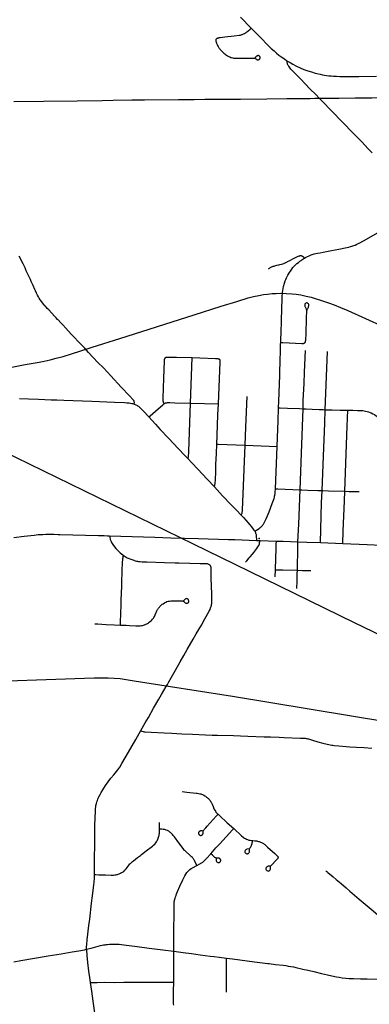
# Model space of a CAD drawing. Header units: feet. Extents: x 2113747 to 2516209, y 960708 to 1356798.
# Tile 40 of 92: x 2302517 to 2308209, y 1145448 to 1161479. Entities that reach past the tile are written whole.
import ezdxf

# ---------------------------------------------------------------- set-up
doc = ezdxf.new("R2010")
doc.units = ezdxf.units.FT
doc.header["$LTSCALE"] = 20
doc.header["$MEASUREMENT"] = 0
doc.linetypes.add('rr2', pattern=[0])
for name, color, linetype in [('GM_X_County_Road', 3, 'Continuous'), ('GM_X_Rail_Line', 251, 'rr2'), ('GM_X_State_Route', 1, 'Continuous'), ('GM_X_Township_Road', 4, 'Continuous'), ('GM_X_Township_Subdivision', 4, 'Continuous'), ('GM_X_Unincorporated_Location', 2, 'Continuous')]:
    doc.layers.add(name, color=color, linetype=linetype)

msp = doc.modelspace()

# ---------------------------------------------------------------- linework, layer by layer
at = {"layer": 'GM_X_County_Road', "flags": 128}
for points in [[(2307395, 1160200), (2307342, 1160254), (2307243, 1160354), (2307163, 1160436), (2307087, 1160514), (2306989, 1160615), (2306934, 1160675), (2306922, 1160689), (2306909, 1160707), (2306898, 1160723), (2306890, 1160734), (2306884, 1160745), (2306879, 1160757), (2306875, 1160770), (2306872, 1160780), (2306870, 1160791), (2306869, 1160812)], [(2302420, 1160147), (2302905, 1160151), (2303454, 1160157), (2303858, 1160165), (2304038, 1160169), (2304342, 1160174), (2304551, 1160173), (2305103, 1160178), (2305358, 1160182), (2305534, 1160184), (2305845, 1160186), (2306015, 1160185), (2306110, 1160186), (2306542, 1160193), (2306864, 1160194), (2307247, 1160198)], [(2307247, 1160198), (2307325, 1160199), (2307395, 1160200)], [(2307395, 1160200), (2307493, 1160201), (2307715, 1160202), (2307981, 1160206), (2308248, 1160208), (2308676, 1160212), (2308985, 1160214), (2309213, 1160214)], [(2308257, 1159312), (2308193, 1159379), (2308086, 1159489), (2307994, 1159583), (2307902, 1159677), (2307815, 1159766), (2307731, 1159854), (2307641, 1159945), (2307561, 1160028), (2307475, 1160118), (2307395, 1160200)], [(2308162, 1157907), (2308495, 1158097), (2308817, 1158287), (2308878, 1158323)], [(2307151, 1157596), (2307156, 1157599), (2307171, 1157608), (2307202, 1157623), (2307229, 1157636), (2307264, 1157649), (2307313, 1157665), (2307367, 1157678), (2307407, 1157686), (2307457, 1157696), (2307593, 1157721), (2307712, 1157745), (2307845, 1157772), (2307874, 1157778), (2307902, 1157785), (2307923, 1157791), (2307941, 1157796), (2307959, 1157803), (2307978, 1157810), (2308007, 1157822), (2308054, 1157845), (2308162, 1157907)], [(2302966, 1156779), (2302951, 1156796), (2302935, 1156814), (2302927, 1156822), (2302909, 1156844), (2302871, 1156891), (2302860, 1156906), (2302850, 1156919), (2302835, 1156944), (2302821, 1156968), (2302809, 1156992), (2302792, 1157026), (2302773, 1157065), (2302762, 1157089), (2302734, 1157154), (2302705, 1157219), (2302691, 1157250), (2302625, 1157393), (2302604, 1157437), (2302571, 1157505), (2302554, 1157540), (2302546, 1157557), (2302507, 1157631)], [(2306779, 1156538), (2306781, 1156593), (2306781, 1156606), (2306786, 1156750), (2306792, 1156960), (2306797, 1157035), (2306801, 1157071), (2306806, 1157102), (2306814, 1157138), (2306827, 1157188), (2306841, 1157226), (2306849, 1157248), (2306861, 1157275), (2306872, 1157297), (2306884, 1157320), (2306894, 1157338), (2306910, 1157364), (2306925, 1157387), (2306947, 1157418), (2306967, 1157442), (2306988, 1157466), (2307009, 1157489), (2307032, 1157509), (2307055, 1157528), (2307079, 1157547), (2307098, 1157561), (2307112, 1157571), (2307128, 1157582), (2307138, 1157588), (2307151, 1157596)], [(2306878, 1157540), (2306903, 1157554), (2306985, 1157597)], [(2306985, 1157597), (2307021, 1157615), (2307038, 1157623), (2307055, 1157630), (2307067, 1157635), (2307076, 1157637), (2307086, 1157638), (2307089, 1157638), (2307095, 1157638), (2307099, 1157638), (2307105, 1157637), (2307108, 1157636), (2307112, 1157634), (2307115, 1157632), (2307118, 1157630), (2307121, 1157627), (2307132, 1157617), (2307151, 1157596)], [(2306568, 1157422), (2306580, 1157431), (2306590, 1157438), (2306600, 1157444), (2306606, 1157448), (2306614, 1157452), (2306619, 1157454), (2306633, 1157460), (2306646, 1157465), (2306659, 1157468), (2306669, 1157471), (2306688, 1157476), (2306703, 1157480), (2306735, 1157488), (2306755, 1157493), (2306781, 1157500), (2306800, 1157506), (2306816, 1157511), (2306828, 1157516), (2306839, 1157520), (2306851, 1157526), (2306866, 1157534), (2306878, 1157540)], [(2303143, 1156591), (2303135, 1156599), (2303113, 1156624), (2303084, 1156655), (2302989, 1156755), (2302967, 1156779), (2302966, 1156779)], [(2303215, 1156514), (2303185, 1156546), (2303143, 1156591)], [(2303570, 1156138), (2303553, 1156156), (2303498, 1156212), (2303383, 1156331), (2303357, 1156359), (2303269, 1156455), (2303217, 1156511), (2303215, 1156514)], [(2306767, 1156222), (2306769, 1156270), (2306774, 1156385), (2306777, 1156450), (2306778, 1156506), (2306779, 1156528), (2306779, 1156538)], [(2306732, 1155162), (2306735, 1155271), (2306752, 1155685), (2306760, 1155975), (2306761, 1156041), (2306766, 1156195), (2306767, 1156222)], [(2304383, 1155222), (2304384, 1155240), (2304384, 1155248), (2304383, 1155256), (2304382, 1155261), (2304380, 1155266), (2304379, 1155270), (2304376, 1155273), (2304374, 1155277), (2304370, 1155282), (2304362, 1155292), (2304305, 1155354), (2304169, 1155498), (2304001, 1155679), (2303879, 1155809), (2303791, 1155900), (2303638, 1156063), (2303575, 1156133), (2303570, 1156138)], [(2302514, 1155312), (2302658, 1155306), (2302825, 1155300), (2303032, 1155291), (2303124, 1155288), (2303235, 1155285), (2303694, 1155269), (2304062, 1155253), (2304222, 1155245), (2304264, 1155242), (2304301, 1155239), (2304323, 1155236), (2304345, 1155232), (2304357, 1155230), (2304370, 1155226), (2304383, 1155222)], [(2304383, 1155222), (2304398, 1155215), (2304410, 1155210), (2304422, 1155204), (2304435, 1155195), (2304450, 1155185), (2304478, 1155161), (2304531, 1155107), (2304620, 1155011)], [(2306709, 1154532), (2306719, 1154819), (2306724, 1154943), (2306732, 1155162)], [(2304620, 1155011), (2304727, 1154895), (2304806, 1154808), (2304939, 1154668), (2305029, 1154572), (2305092, 1154505), (2305210, 1154378), (2305253, 1154333)], [(2306680, 1153842), (2306709, 1154532)], [(2305253, 1154333), (2305324, 1154258), (2305416, 1154159), (2305567, 1154000), (2305688, 1153873)], [(2305688, 1153873), (2305821, 1153729), (2305959, 1153582), (2306045, 1153492), (2306124, 1153410)], [(2306344, 1153150), (2306372, 1153168), (2306414, 1153195), (2306426, 1153204), (2306436, 1153212), (2306453, 1153228), (2306469, 1153245), (2306477, 1153256), (2306486, 1153268), (2306498, 1153287), (2306510, 1153309), (2306529, 1153354), (2306577, 1153469), (2306629, 1153600), (2306649, 1153656), (2306658, 1153684), (2306664, 1153704), (2306668, 1153723), (2306671, 1153739), (2306675, 1153764), (2306677, 1153788), (2306680, 1153842)], [(2306124, 1153410), (2306160, 1153372), (2306199, 1153331), (2306264, 1153256), (2306268, 1153251)], [(2306268, 1153251), (2306288, 1153227), (2306309, 1153200), (2306332, 1153168), (2306344, 1153150)], [(2306344, 1153150), (2306350, 1153140), (2306355, 1153130), (2306359, 1153118), (2306363, 1153108), (2306366, 1153096), (2306368, 1153081), (2306373, 1153002)], [(2303979, 1153077), (2303985, 1153046), (2303989, 1153028), (2303992, 1153016), (2303995, 1153006), (2304000, 1152994), (2304006, 1152983), (2304014, 1152967), (2304036, 1152934), (2304063, 1152898), (2304085, 1152872), (2304123, 1152831), (2304154, 1152801), (2304197, 1152765), (2304208, 1152757)], [(2304208, 1152757), (2304216, 1152751), (2304235, 1152738), (2304266, 1152720), (2304285, 1152711), (2304309, 1152701), (2304344, 1152688), (2304377, 1152677), (2304398, 1152670), (2304419, 1152665), (2304434, 1152662), (2304451, 1152659), (2304479, 1152656), (2304510, 1152654), (2304589, 1152651), (2304877, 1152643), (2305048, 1152638), (2305110, 1152636), (2305287, 1152631), (2305454, 1152627), (2305529, 1152626), (2305546, 1152626), (2305567, 1152623), (2305580, 1152620), (2305592, 1152616), (2305604, 1152609), (2305612, 1152604)], [(2304940, 1150690), (2304987, 1150773), (2305052, 1150887), (2305131, 1151023), (2305190, 1151126), (2305246, 1151227), (2305340, 1151391), (2305391, 1151479), (2305475, 1151624), (2305532, 1151725), (2305603, 1151849), (2305617, 1151879), (2305626, 1151904), (2305633, 1151925), (2305638, 1151941), (2305641, 1151956), (2305643, 1151972), (2305645, 1151986), (2305645, 1151999), (2305646, 1152041), (2305646, 1152092), (2305644, 1152135), (2305639, 1152249), (2305638, 1152283), (2305637, 1152365), (2305637, 1152460), (2305637, 1152462), (2305637, 1152526), (2305636, 1152539), (2305635, 1152549), (2305633, 1152563), (2305630, 1152573), (2305628, 1152579), (2305624, 1152588), (2305620, 1152594), (2305612, 1152604)], [(2304491, 1149905), (2304562, 1150029), (2304614, 1150119), (2304698, 1150270), (2304783, 1150417), (2304824, 1150490), (2304902, 1150625), (2304921, 1150657)], [(2304921, 1150657), (2304940, 1150690)], [(2303737, 1147561), (2303737, 1147724), (2303737, 1147815), (2303738, 1148055), (2303741, 1148271), (2303742, 1148382), (2303744, 1148461), (2303750, 1148612), (2303751, 1148638), (2303755, 1148664), (2303758, 1148684), (2303766, 1148719), (2303773, 1148746), (2303782, 1148769), (2303788, 1148786), (2303797, 1148807), (2303807, 1148828), (2303825, 1148864), (2303844, 1148899), (2303870, 1148941), (2303912, 1149009), (2303955, 1149070), (2304000, 1149130), (2304048, 1149185), (2304115, 1149266), (2304146, 1149310), (2304182, 1149368), (2304236, 1149459), (2304290, 1149552), (2304350, 1149658), (2304410, 1149762), (2304491, 1149905)], [(2303607, 1146346), (2303607, 1146383), (2303609, 1146423), (2303617, 1146498), (2303645, 1146730), (2303658, 1146837), (2303687, 1147095), (2303701, 1147212), (2303717, 1147348), (2303729, 1147436), (2303735, 1147504), (2303737, 1147560), (2303737, 1147561)], [(2303607, 1146346), (2303651, 1146356), (2303680, 1146364), (2303797, 1146397), (2303835, 1146406), (2303859, 1146411), (2303883, 1146416), (2303907, 1146419), (2303926, 1146422), (2303948, 1146424), (2303978, 1146427), (2304021, 1146429), (2304080, 1146428), (2304109, 1146426), (2304136, 1146425), (2304214, 1146416), (2304429, 1146388), (2304626, 1146362), (2304850, 1146333), (2305027, 1146311)], [(2302424, 1146142), (2302534, 1146160), (2302981, 1146235), (2303191, 1146272), (2303372, 1146303), (2303482, 1146321), (2303572, 1146338), (2303607, 1146346)], [(2303670, 1145806), (2303659, 1145884), (2303645, 1145988), (2303626, 1146128), (2303614, 1146242), (2303608, 1146334), (2303607, 1146346)], [(2305027, 1146311), (2305178, 1146291), (2305315, 1146274), (2305386, 1146266), (2305456, 1146256)], [(2305456, 1146256), (2305539, 1146245), (2305620, 1146234), (2305685, 1146226), (2305766, 1146215), (2305885, 1146201)], [(2305885, 1146201), (2305981, 1146188), (2306342, 1146139), (2306556, 1146115)], [(2306556, 1146115), (2306580, 1146112), (2306683, 1146099), (2306808, 1146084), (2306850, 1146078), (2306890, 1146071), (2306934, 1146064), (2306977, 1146056), (2307034, 1146044), (2307086, 1146032), (2307148, 1146017), (2307185, 1146008), (2307305, 1145980), (2307433, 1145949), (2307531, 1145926), (2307600, 1145911), (2307673, 1145896), (2307719, 1145888), (2307767, 1145880), (2307828, 1145873), (2307880, 1145869), (2307951, 1145868), (2308067, 1145865), (2308175, 1145863), (2308339, 1145860)], [(2303707, 1143949), (2303708, 1143976), (2303721, 1144131), (2303729, 1144224), (2303745, 1144398), (2303768, 1144648), (2303779, 1144771), (2303781, 1144859), (2303781, 1144893), (2303780, 1144928), (2303779, 1144972), (2303775, 1145009), (2303765, 1145110), (2303745, 1145273), (2303729, 1145387), (2303714, 1145501), (2303690, 1145663), (2303670, 1145806)]]:
    msp.add_lwpolyline(points, dxfattribs=at)
at = {"layer": 'GM_X_Rail_Line', "flags": 128}
for points in [[(2298566, 1156301), (2298662, 1156254), (2298762, 1156215), (2298847, 1156183), (2299074, 1156112), (2299481, 1155986), (2299840, 1155873), (2300107, 1155793), (2300297, 1155735), (2300383, 1155713), (2300478, 1155691), (2300576, 1155672), (2300659, 1155658), (2300752, 1155646), (2300872, 1155633), (2300971, 1155630), (2301088, 1155629), (2301196, 1155630), (2301302, 1155636), (2301406, 1155648), (2301531, 1155666), (2301702, 1155696), (2301972, 1155743), (2302606, 1155863), (2302833, 1155906), (2302917, 1155922), (2303015, 1155942), (2303113, 1155966), (2303223, 1155997), (2303359, 1156039), (2303512, 1156088), (2303697, 1156146), (2304150, 1156290), (2305357, 1156674), (2305795, 1156813), (2306052, 1156893), (2306239, 1156950), (2306324, 1156972), (2306410, 1156989), (2306486, 1157003), (2306554, 1157013), (2306628, 1157020), (2306693, 1157023), (2306761, 1157025), (2306857, 1157023), (2306951, 1157016), (2307019, 1157009), (2307097, 1156997), (2307181, 1156980), (2307265, 1156960), (2307330, 1156942), (2307399, 1156919), (2307461, 1156899), (2307543, 1156871), (2307640, 1156835), (2307740, 1156794), (2307861, 1156746), (2309013, 1156226), (2310212, 1155681), (2310557, 1155527), (2311084, 1155296)], [(2312712, 1149352), (2312329, 1149539), (2311670, 1149860), (2309037, 1151143), (2307970, 1151662), (2306026, 1152610), (2305571, 1152831), (2302452, 1154353), (2300461, 1155320), (2300332, 1155382)], [(2289136, 1154899), (2291249, 1153756), (2293732, 1152465), (2295741, 1151354), (2295966, 1151233), (2296216, 1151116), (2296448, 1151011), (2296697, 1150929), (2296950, 1150841), (2297228, 1150758), (2297477, 1150695), (2297806, 1150640), (2298106, 1150612), (2298406, 1150603), (2298733, 1150599), (2301536, 1150687), (2303731, 1150766), (2303957, 1150763), (2304151, 1150751), (2304382, 1150716), (2305984, 1150468), (2310414, 1149733), (2312077, 1149446), (2312489, 1149380), (2312712, 1149352)]]:
    msp.add_lwpolyline(points, dxfattribs=at)
at = {"layer": 'GM_X_State_Route', "flags": 128}
for points in [[(2306114, 1161520), (2306284, 1161342), (2306457, 1161165), (2306543, 1161080), (2306614, 1161011), (2306658, 1160971), (2306697, 1160937), (2306738, 1160904), (2306783, 1160871), (2306826, 1160840), (2306869, 1160812), (2306919, 1160781), (2306965, 1160755), (2307026, 1160724), (2307085, 1160696), (2307146, 1160671), (2307207, 1160649), (2307268, 1160629), (2307328, 1160611), (2307380, 1160598), (2307411, 1160591), (2307447, 1160583), (2307481, 1160578), (2307514, 1160573), (2307552, 1160568), (2307586, 1160565), (2307627, 1160562), (2307675, 1160559), (2307732, 1160557), (2307789, 1160555), (2307894, 1160553), (2308039, 1160553), (2308327, 1160558)], [(2302423, 1153046), (2302592, 1153070), (2302752, 1153089), (2302785, 1153093), (2302820, 1153096), (2302859, 1153098), (2302896, 1153100), (2302941, 1153101), (2302987, 1153102), (2303071, 1153101), (2303141, 1153099), (2303168, 1153099), (2303800, 1153082), (2303890, 1153080), (2303948, 1153078)], [(2303948, 1153078), (2303979, 1153077), (2304720, 1153052), (2304978, 1153044)], [(2304978, 1153044), (2305424, 1153030), (2305918, 1153017)], [(2305918, 1153017), (2306018, 1153014), (2306373, 1153002), (2306431, 1153000), (2306697, 1152991), (2306809, 1152987)], [(2306809, 1152987), (2307048, 1152979), (2307193, 1152973), (2307413, 1152965), (2307778, 1152950), (2307907, 1152945), (2308047, 1152940), (2308172, 1152935), (2308289, 1152931), (2308442, 1152926), (2308586, 1152921), (2308734, 1152916)]]:
    msp.add_lwpolyline(points, dxfattribs=at)
at = {"layer": 'GM_X_Township_Road', "flags": 128}
msp.add_lwpolyline([(2304491, 1149905), (2304508, 1149898), (2304526, 1149891), (2304541, 1149887), (2304561, 1149884), (2304658, 1149878), (2304868, 1149867), (2304996, 1149861), (2305157, 1149853), (2305330, 1149844), (2305543, 1149835), (2305652, 1149833), (2305737, 1149831), (2305996, 1149823), (2306112, 1149819), (2306233, 1149815), (2306495, 1149805), (2306599, 1149801), (2306740, 1149796), (2306825, 1149793), (2307088, 1149784), (2307147, 1149781), (2307165, 1149779), (2307180, 1149778), (2307194, 1149775), (2307206, 1149773), (2307220, 1149770), (2307235, 1149766), (2307282, 1149751), (2307373, 1149722), (2307455, 1149700), (2307525, 1149683), (2307598, 1149668), (2307618, 1149666), (2307640, 1149662), (2307715, 1149655), (2307895, 1149643), (2308003, 1149636), (2308128, 1149628), (2308249, 1149621)], dxfattribs=at)
at = {"layer": 'GM_X_Township_Subdivision', "flags": 128}
for points in [[(2305714, 1161159), (2305718, 1161164), (2305722, 1161169), (2305726, 1161172), (2305729, 1161174), (2305732, 1161176), (2305733, 1161177), (2305736, 1161178), (2305739, 1161180), (2305743, 1161181), (2305749, 1161183), (2305759, 1161186), (2305764, 1161187), (2305779, 1161189), (2305856, 1161198), (2306009, 1161215), (2306088, 1161226), (2306110, 1161230), (2306121, 1161233), (2306133, 1161237), (2306141, 1161239), (2306152, 1161244), (2306163, 1161249), (2306177, 1161257), (2306191, 1161265), (2306203, 1161273), (2306216, 1161283), (2306230, 1161295), (2306267, 1161327), (2306284, 1161342)], [(2305714, 1161159), (2305713, 1161155), (2305711, 1161151), (2305710, 1161148), (2305710, 1161145), (2305710, 1161139), (2305710, 1161132), (2305711, 1161128), (2305714, 1161120), (2305716, 1161112), (2305722, 1161095), (2305731, 1161075), (2305738, 1161059), (2305748, 1161042), (2305754, 1161032), (2305761, 1161022), (2305770, 1161009), (2305776, 1161002), (2305789, 1160987), (2305798, 1160976), (2305828, 1160947), (2305842, 1160934), (2305857, 1160921), (2305867, 1160913), (2305886, 1160900), (2305899, 1160891), (2305910, 1160885), (2305923, 1160878), (2305936, 1160872), (2305956, 1160865), (2305967, 1160862), (2305988, 1160857), (2305998, 1160855), (2306017, 1160853), (2306033, 1160852), (2306058, 1160851), (2306196, 1160854), (2306322, 1160855), (2306328, 1160855), (2306335, 1160854), (2306341, 1160853), (2306346, 1160851), (2306352, 1160848), (2306371, 1160835), (2306375, 1160832), (2306379, 1160830), (2306382, 1160828), (2306387, 1160827), (2306389, 1160827), (2306392, 1160826), (2306395, 1160826), (2306399, 1160826), (2306401, 1160826), (2306405, 1160827), (2306408, 1160828), (2306411, 1160829), (2306414, 1160830), (2306418, 1160833), (2306421, 1160836), (2306423, 1160839), (2306425, 1160841), (2306427, 1160844), (2306429, 1160848), (2306430, 1160854), (2306431, 1160859), (2306431, 1160863), (2306431, 1160867), (2306430, 1160871), (2306428, 1160875), (2306426, 1160879), (2306422, 1160884), (2306419, 1160886), (2306416, 1160889), (2306412, 1160891), (2306409, 1160892), (2306406, 1160893), (2306403, 1160894), (2306400, 1160894), (2306397, 1160894), (2306394, 1160894), (2306392, 1160894), (2306390, 1160893), (2306387, 1160892), (2306385, 1160891), (2306382, 1160890), (2306378, 1160888), (2306375, 1160885), (2306372, 1160883), (2306366, 1160878), (2306359, 1160870), (2306354, 1160865), (2306348, 1160860), (2306344, 1160856)], [(2307160, 1156219), (2307163, 1156223), (2307166, 1156228), (2307168, 1156231), (2307170, 1156236), (2307171, 1156239), (2307172, 1156244), (2307173, 1156249), (2307174, 1156256), (2307175, 1156261), (2307175, 1156269), (2307177, 1156296), (2307179, 1156335), (2307189, 1156650), (2307191, 1156705), (2307191, 1156720), (2307192, 1156725), (2307192, 1156733), (2307193, 1156737), (2307194, 1156743), (2307195, 1156747), (2307196, 1156752), (2307199, 1156761), (2307203, 1156771), (2307206, 1156777), (2307217, 1156797), (2307221, 1156807), (2307222, 1156812), (2307224, 1156821), (2307224, 1156828), (2307224, 1156834), (2307223, 1156842), (2307218, 1156852), (2307211, 1156861), (2307204, 1156865), (2307195, 1156867), (2307185, 1156867), (2307176, 1156864), (2307169, 1156860), (2307164, 1156855), (2307162, 1156851), (2307160, 1156847), (2307159, 1156845), (2307158, 1156841), (2307157, 1156837), (2307157, 1156829), (2307158, 1156824), (2307158, 1156820), (2307160, 1156815), (2307162, 1156809), (2307164, 1156804), (2307170, 1156792), (2307179, 1156774), (2307184, 1156765), (2307192, 1156751)], [(2306767, 1156222), (2306799, 1156221), (2307113, 1156208), (2307126, 1156208), (2307139, 1156209), (2307145, 1156211), (2307151, 1156213), (2307156, 1156216), (2307160, 1156219)], [(2307131, 1155146), (2307135, 1155277), (2307147, 1155556), (2307155, 1155739), (2307171, 1156095)], [(2307493, 1155129), (2307528, 1156076)], [(2304869, 1155228), (2304866, 1155234), (2304864, 1155238), (2304862, 1155242), (2304860, 1155245), (2304858, 1155252), (2304857, 1155255), (2304856, 1155259), (2304855, 1155264), (2304855, 1155267), (2304855, 1155273), (2304854, 1155292), (2304854, 1155319), (2304864, 1155641), (2304874, 1155922), (2304874, 1155935), (2304875, 1155944), (2304876, 1155952), (2304878, 1155958), (2304880, 1155964), (2304884, 1155971), (2304888, 1155975), (2304893, 1155979)], [(2304893, 1155979), (2304897, 1155982), (2304901, 1155984), (2304906, 1155985), (2304909, 1155986), (2304912, 1155986), (2304915, 1155986), (2304919, 1155986), (2304924, 1155986), (2304932, 1155986), (2305069, 1155983), (2305327, 1155977)], [(2305300, 1155235), (2305327, 1155977)], [(2305327, 1155977), (2305452, 1155974), (2305706, 1155964), (2305717, 1155963), (2305726, 1155963), (2305733, 1155962), (2305737, 1155961), (2305743, 1155961), (2305749, 1155960), (2305754, 1155958), (2305759, 1155957), (2305764, 1155955), (2305766, 1155953), (2305770, 1155950), (2305773, 1155947)], [(2305753, 1155223), (2305781, 1155906), (2305782, 1155914), (2305781, 1155916), (2305781, 1155920), (2305781, 1155922), (2305781, 1155926), (2305781, 1155928), (2305780, 1155931), (2305780, 1155934), (2305779, 1155937), (2305777, 1155940), (2305776, 1155943), (2305773, 1155947)], [(2304620, 1155011), (2304639, 1155028), (2304769, 1155143), (2304803, 1155173), (2304847, 1155211), (2304857, 1155219), (2304868, 1155227), (2304869, 1155228)], [(2304869, 1155228), (2304876, 1155232), (2304884, 1155236), (2304891, 1155239), (2304894, 1155240), (2304902, 1155241), (2304907, 1155242), (2304915, 1155243), (2304922, 1155244), (2304932, 1155244), (2304961, 1155244), (2305045, 1155241), (2305300, 1155235)], [(2305253, 1154333), (2305261, 1154353), (2305264, 1154364), (2305266, 1154374), (2305267, 1154385), (2305269, 1154415), (2305271, 1154447), (2305300, 1155235)], [(2305300, 1155235), (2305753, 1155223)], [(2305726, 1154567), (2305733, 1154713), (2305745, 1155044), (2305753, 1155223)], [(2306188, 1154550), (2306200, 1154845), (2306220, 1155343)], [(2306732, 1155162), (2306756, 1155161), (2306875, 1155156), (2307075, 1155149), (2307131, 1155146)], [(2307084, 1153827), (2307107, 1154421), (2307131, 1155146)], [(2307131, 1155146), (2307183, 1155144), (2307281, 1155140), (2307393, 1155134), (2307457, 1155131), (2307493, 1155129)], [(2307442, 1153814), (2307466, 1154374), (2307485, 1154908), (2307493, 1155129)], [(2307493, 1155129), (2307606, 1155126), (2307734, 1155124), (2307859, 1155122)], [(2307810, 1153801), (2307849, 1154859), (2307859, 1155122)], [(2307859, 1155122), (2307941, 1155120), (2308017, 1155118), (2308062, 1155116), (2308104, 1155114), (2308124, 1155111), (2308145, 1155107), (2308177, 1155100), (2308199, 1155093), (2308222, 1155084), (2308242, 1155076), (2308266, 1155064), (2308293, 1155050), (2308320, 1155032), (2308348, 1155011), (2308374, 1154986), (2308398, 1154960), (2308413, 1154939), (2308427, 1154920), (2308455, 1154880)], [(2305688, 1153873), (2305697, 1153914), (2305699, 1153925), (2305700, 1153933), (2305701, 1153942), (2305704, 1153978), (2305705, 1154004), (2305708, 1154103), (2305712, 1154236), (2305719, 1154419), (2305726, 1154567)], [(2305726, 1154567), (2305748, 1154566), (2306188, 1154550)], [(2306124, 1153410), (2306133, 1153434), (2306138, 1153446), (2306139, 1153453), (2306141, 1153463), (2306142, 1153469), (2306143, 1153479), (2306144, 1153493), (2306188, 1154550)], [(2306188, 1154550), (2306709, 1154532)], [(2306680, 1153842), (2306718, 1153840), (2307084, 1153827)], [(2307048, 1152979), (2307060, 1153268), (2307084, 1153827)], [(2307084, 1153827), (2307110, 1153826), (2307201, 1153822), (2307369, 1153816), (2307442, 1153814)], [(2307413, 1152965), (2307433, 1153613), (2307442, 1153814)], [(2307442, 1153814), (2307454, 1153813), (2307543, 1153810), (2307810, 1153801)], [(2307778, 1152950), (2307783, 1153150), (2307804, 1153647), (2307810, 1153801)], [(2307810, 1153801), (2307879, 1153799), (2307921, 1153798), (2307949, 1153797), (2307971, 1153797), (2308005, 1153798), (2308043, 1153799)], [(2306195, 1152646), (2306216, 1152670), (2306255, 1152716), (2306272, 1152736), (2306309, 1152780), (2306331, 1152806), (2306380, 1152872), (2306397, 1152897), (2306409, 1152917), (2306415, 1152931), (2306420, 1152947), (2306424, 1152966), (2306431, 1153000)], [(2306680, 1152524), (2306680, 1152533), (2306688, 1152700), (2306693, 1152867), (2306695, 1152942), (2306697, 1152991)], [(2307038, 1152516), (2307042, 1152634), (2307045, 1152780), (2307048, 1152979)], [(2304157, 1151623), (2304158, 1151656), (2304164, 1151826), (2304167, 1151934), (2304171, 1152026), (2304179, 1152259), (2304188, 1152560), (2304189, 1152595), (2304190, 1152623), (2304192, 1152652), (2304194, 1152682), (2304197, 1152705), (2304200, 1152723), (2304204, 1152739), (2304208, 1152757)], [(2306674, 1152407), (2306680, 1152524)], [(2306680, 1152524), (2306799, 1152522), (2307038, 1152516)], [(2307029, 1152218), (2307033, 1152337), (2307037, 1152456), (2307038, 1152516)], [(2307038, 1152516), (2307122, 1152514), (2307207, 1152511), (2307259, 1152509)], [(2304157, 1151623), (2304253, 1151619), (2304306, 1151617), (2304408, 1151612), (2304440, 1151612), (2304476, 1151612), (2304499, 1151614), (2304519, 1151618), (2304532, 1151622), (2304547, 1151627), (2304573, 1151638), (2304585, 1151644), (2304599, 1151651), (2304613, 1151659), (2304627, 1151669), (2304648, 1151684), (2304665, 1151700), (2304681, 1151717), (2304695, 1151735), (2304702, 1151747), (2304710, 1151760), (2304718, 1151774), (2304725, 1151789), (2304752, 1151856), (2304763, 1151876), (2304769, 1151887), (2304775, 1151896), (2304783, 1151906), (2304791, 1151917), (2304800, 1151927), (2304808, 1151936), (2304828, 1151954), (2304839, 1151962), (2304851, 1151971), (2304874, 1151985), (2304897, 1151997), (2304915, 1152004), (2304937, 1152010), (2304954, 1152014), (2304976, 1152017), (2304999, 1152019), (2305014, 1152019), (2305032, 1152019), (2305160, 1152016), (2305173, 1152013), (2305180, 1152011), (2305187, 1152008), (2305193, 1152003), (2305202, 1151994), (2305212, 1151985), (2305221, 1151980), (2305230, 1151978), (2305237, 1151978), (2305247, 1151979), (2305256, 1151983), (2305261, 1151987), (2305265, 1151992), (2305270, 1152001), (2305272, 1152011), (2305271, 1152020), (2305268, 1152030), (2305263, 1152038), (2305256, 1152045), (2305247, 1152050), (2305238, 1152053), (2305228, 1152052), (2305222, 1152050), (2305213, 1152046), (2305205, 1152040), (2305183, 1152018)], [(2303741, 1151645), (2303757, 1151644), (2303790, 1151642), (2303857, 1151638), (2303927, 1151634), (2304054, 1151627), (2304157, 1151623)], [(2305161, 1148912), (2305240, 1148903), (2305390, 1148887), (2305409, 1148884), (2305426, 1148882), (2305451, 1148877), (2305464, 1148873), (2305479, 1148868), (2305492, 1148863), (2305503, 1148859), (2305515, 1148852), (2305529, 1148845), (2305540, 1148838), (2305550, 1148831), (2305560, 1148823), (2305570, 1148815), (2305580, 1148807), (2305589, 1148798), (2305599, 1148786), (2305608, 1148776), (2305617, 1148764), (2305625, 1148752), (2305633, 1148740), (2305641, 1148727), (2305645, 1148719), (2305651, 1148707), (2305666, 1148668), (2305679, 1148633), (2305692, 1148609), (2305704, 1148591), (2305712, 1148579), (2305723, 1148567), (2305743, 1148545), (2305746, 1148542)], [(2305502, 1148270), (2305483, 1148273), (2305475, 1148273), (2305467, 1148273), (2305460, 1148272), (2305453, 1148270), (2305447, 1148267), (2305442, 1148264), (2305437, 1148259), (2305434, 1148255), (2305432, 1148250), (2305430, 1148243), (2305429, 1148236), (2305429, 1148232), (2305429, 1148227), (2305431, 1148222), (2305433, 1148217), (2305436, 1148212), (2305443, 1148205), (2305447, 1148203), (2305452, 1148200), (2305460, 1148198), (2305467, 1148197), (2305474, 1148198), (2305478, 1148200), (2305483, 1148202), (2305491, 1148208), (2305495, 1148213), (2305498, 1148217), (2305500, 1148222), (2305502, 1148226), (2305503, 1148231), (2305504, 1148247), (2305505, 1148264), (2305506, 1148270), (2305508, 1148276), (2305510, 1148281), (2305513, 1148285), (2305520, 1148295), (2305547, 1148324), (2305571, 1148351), (2305717, 1148510), (2305746, 1148542)], [(2305746, 1148542), (2305769, 1148520), (2305896, 1148405), (2306001, 1148309)], [(2304680, 1148022), (2304680, 1148023), (2304698, 1148038), (2304716, 1148057), (2304734, 1148079), (2304744, 1148093), (2304752, 1148108), (2304759, 1148122), (2304766, 1148138), (2304772, 1148153), (2304778, 1148167), (2304783, 1148185), (2304786, 1148197), (2304788, 1148209), (2304790, 1148222), (2304791, 1148232), (2304793, 1148301)], [(2304793, 1148301), (2304794, 1148349), (2304794, 1148411)], [(2305400, 1147710), (2305364, 1147788), (2305359, 1147797), (2305352, 1147807), (2305345, 1147817), (2305337, 1147828), (2305329, 1147837), (2305316, 1147850), (2305288, 1147877), (2305223, 1147935), (2305213, 1147945), (2305203, 1147955), (2305189, 1147971), (2305177, 1147987), (2305108, 1148076), (2305035, 1148175), (2305024, 1148190), (2305017, 1148199), (2305006, 1148212), (2304996, 1148223), (2304989, 1148231), (2304982, 1148237), (2304972, 1148245), (2304962, 1148253), (2304952, 1148260), (2304943, 1148265), (2304921, 1148277), (2304900, 1148286), (2304878, 1148292), (2304853, 1148296), (2304832, 1148299), (2304793, 1148301)], [(2305630, 1147901), (2305658, 1147933), (2305713, 1147994), (2305771, 1148057), (2305935, 1148237), (2305977, 1148283), (2306001, 1148309)], [(2306001, 1148309), (2306130, 1148190), (2306153, 1148171), (2306163, 1148165), (2306175, 1148156), (2306194, 1148146), (2306211, 1148137), (2306226, 1148131), (2306248, 1148123), (2306271, 1148119), (2306292, 1148116), (2306311, 1148114)], [(2304482, 1147872), (2304500, 1147886), (2304579, 1147945), (2304680, 1148022)], [(2306253, 1147978), (2306217, 1147973), (2306208, 1147970), (2306199, 1147965), (2306192, 1147958), (2306187, 1147950), (2306184, 1147941), (2306184, 1147931), (2306185, 1147925), (2306190, 1147916), (2306197, 1147909), (2306205, 1147904), (2306214, 1147900), (2306224, 1147900), (2306233, 1147902), (2306242, 1147906), (2306250, 1147912), (2306255, 1147920), (2306259, 1147929), (2306260, 1147939), (2306260, 1147947), (2306259, 1147955), (2306259, 1147962), (2306259, 1147968), (2306261, 1147978), (2306266, 1147990), (2306274, 1148004), (2306280, 1148016), (2306286, 1148025), (2306289, 1148033), (2306293, 1148043), (2306296, 1148052), (2306300, 1148066), (2306302, 1148077), (2306311, 1148114)], [(2306311, 1148114), (2306343, 1148112), (2306355, 1148111), (2306366, 1148110), (2306378, 1148108), (2306391, 1148105), (2306404, 1148101), (2306416, 1148098), (2306428, 1148093), (2306440, 1148088), (2306452, 1148083), (2306463, 1148077), (2306475, 1148070), (2306486, 1148064), (2306496, 1148057), (2306506, 1148049), (2306553, 1148008), (2306669, 1147902), (2306717, 1147859), (2306719, 1147856), (2306722, 1147854), (2306724, 1147851), (2306726, 1147847), (2306728, 1147844), (2306728, 1147841)], [(2304192, 1147600), (2304201, 1147606), (2304210, 1147613), (2304229, 1147631), (2304251, 1147656), (2304301, 1147720), (2304312, 1147733), (2304321, 1147743), (2304331, 1147754), (2304341, 1147764), (2304353, 1147774), (2304369, 1147787), (2304437, 1147838), (2304482, 1147872)], [(2305400, 1147710), (2305460, 1147740), (2305469, 1147745), (2305480, 1147751), (2305489, 1147758), (2305498, 1147765), (2305531, 1147795), (2305559, 1147823), (2305630, 1147901)], [(2305714, 1147822), (2305714, 1147804), (2305715, 1147792), (2305716, 1147783), (2305720, 1147774), (2305725, 1147766), (2305733, 1147760), (2305742, 1147756), (2305748, 1147755), (2305758, 1147755), (2305768, 1147758), (2305776, 1147763), (2305783, 1147770), (2305787, 1147775), (2305789, 1147781), (2305790, 1147791), (2305790, 1147797), (2305789, 1147801), (2305787, 1147806), (2305785, 1147810), (2305783, 1147814), (2305780, 1147818), (2305776, 1147822), (2305772, 1147825), (2305766, 1147827), (2305756, 1147829), (2305746, 1147828), (2305736, 1147827), (2305723, 1147827), (2305715, 1147829), (2305709, 1147831), (2305705, 1147834), (2305697, 1147840), (2305658, 1147876), (2305630, 1147901)], [(2306599, 1147699), (2306562, 1147697), (2306552, 1147694), (2306544, 1147689), (2306536, 1147682), (2306531, 1147674), (2306528, 1147668), (2306526, 1147659), (2306527, 1147649), (2306531, 1147640), (2306536, 1147631), (2306543, 1147625), (2306552, 1147620), (2306562, 1147618), (2306572, 1147619), (2306581, 1147623), (2306586, 1147626), (2306591, 1147631), (2306596, 1147639), (2306598, 1147648), (2306599, 1147658), (2306599, 1147678), (2306600, 1147688), (2306603, 1147697), (2306607, 1147704), (2306610, 1147708), (2306621, 1147721), (2306689, 1147792), (2306720, 1147822), (2306722, 1147824), (2306725, 1147827), (2306726, 1147830), (2306728, 1147833), (2306728, 1147837), (2306728, 1147841)], [(2305063, 1147221), (2305067, 1147232), (2305089, 1147287), (2305127, 1147371), (2305175, 1147476), (2305207, 1147541), (2305223, 1147569), (2305238, 1147592), (2305250, 1147607), (2305267, 1147624), (2305287, 1147641), (2305309, 1147657), (2305331, 1147671), (2305400, 1147710)], [(2303737, 1147561), (2303757, 1147560), (2303807, 1147559), (2303853, 1147556), (2303912, 1147554), (2304007, 1147552), (2304043, 1147552), (2304066, 1147554), (2304081, 1147557), (2304098, 1147561), (2304111, 1147564), (2304123, 1147568), (2304136, 1147573), (2304148, 1147577), (2304161, 1147584), (2304177, 1147592), (2304192, 1147600)], [(2307501, 1147624), (2307519, 1147610), (2307536, 1147595)], [(2307536, 1147595), (2307621, 1147522), (2307669, 1147482), (2307749, 1147415), (2307831, 1147344), (2307893, 1147291), (2308045, 1147161), (2308270, 1146969), (2308353, 1146900), (2308430, 1146833), (2308519, 1146755)], [(2305037, 1147138), (2305039, 1147146), (2305042, 1147161), (2305047, 1147175), (2305053, 1147196), (2305063, 1147221)], [(2305031, 1146875), (2305031, 1146937), (2305032, 1147062), (2305033, 1147095), (2305034, 1147115), (2305036, 1147132), (2305037, 1147138)], [(2305027, 1146311), (2305028, 1146358), (2305029, 1146609), (2305029, 1146711), (2305031, 1146875)], [(2305026, 1145811), (2305026, 1145908), (2305026, 1146063), (2305027, 1146187), (2305027, 1146311)], [(2305882, 1145645), (2305883, 1145714), (2305884, 1145785), (2305885, 1145862), (2305886, 1145934), (2305885, 1146023), (2305883, 1146108), (2305884, 1146168), (2305885, 1146201)], [(2303670, 1145806), (2303681, 1145806), (2303778, 1145805), (2303898, 1145807), (2304066, 1145806), (2304214, 1145807), (2304305, 1145808), (2304443, 1145809), (2304505, 1145809), (2304613, 1145808), (2304784, 1145808), (2304994, 1145811), (2305026, 1145811)], [(2305026, 1145432), (2305024, 1145455), (2305022, 1145480), (2305021, 1145503), (2305021, 1145548), (2305023, 1145603), (2305024, 1145665), (2305026, 1145811)]]:
    msp.add_lwpolyline(points, dxfattribs=at)
at = {"layer": 'GM_X_Unincorporated_Location'}
msp.add_point((2306416, 1153030), dxfattribs=at)

doc.saveas('drawing.dxf')
